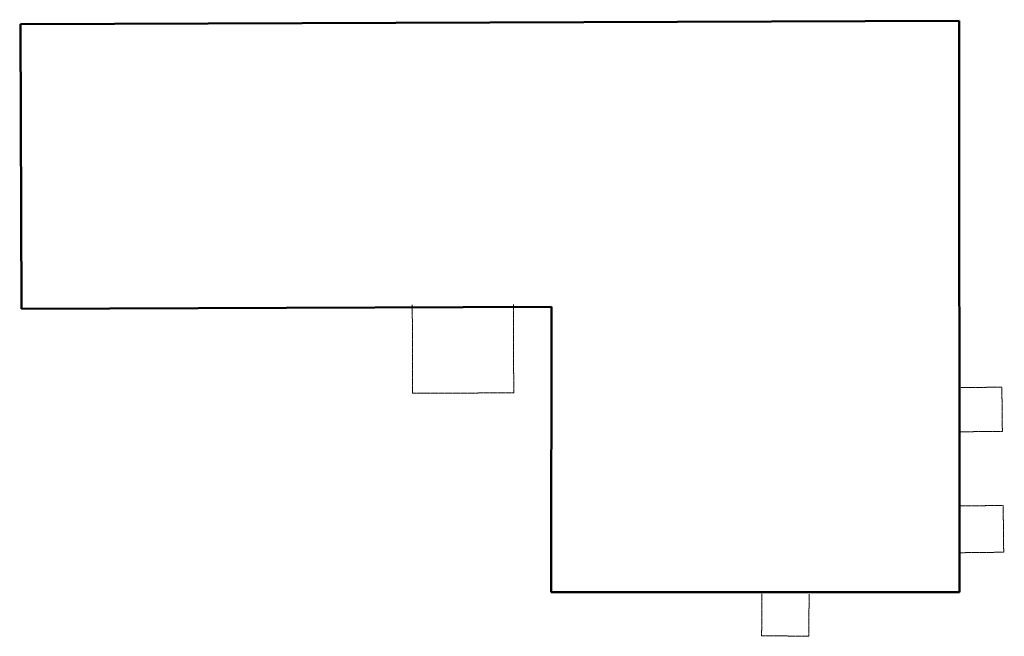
# Model space of a CAD drawing. Header units: centimetres. Extents: x -1 to 10576, y -3885 to 4713.
# Tile 17 of 17: x 8239 to 10576, y 3249 to 4713. Entities that reach past the tile are written whole.
import ezdxf

# ---------------------------------------------------------------- set-up
doc = ezdxf.new("R2010")
doc.units = ezdxf.units.CM
doc.header["$LTSCALE"] = 0.5
doc.linetypes.add('2', pattern=[2, 1.5, -0.5])
doc.layers.add('A_Ściany istniejące', color=9, linetype='Continuous', lineweight=20)
doc.layers.add('BETON', color=7, linetype='2')
doc.layers.add('BUDYNKI_MUROWANE', color=1, linetype='Continuous')

# ---------------------------------------------------------------- blocks, each defined once
blk = doc.blocks.new('budynek PZT')
at = {"layer": 'BETON', "color": 4, "linetype": '2', "lineweight": 18}
for p, q in [((6395.5, -1777), (6396.6, -1987)), ((6636.5, -1985.8), (6635.5, -1775.8)), ((6396.6, -1987), (6636.5, -1985.8)), ((7794.8, -1971), (7692.8, -1972.1)), ((7796.1, -2075.9), (7794.8, -1971)), ((7694.1, -2077.1), (7796.1, -2075.9)), ((7798.2, -2251.9), (7696.2, -2253.1)), ((7799.6, -2362.9), (7798.2, -2251.9)), ((7697.6, -2364.2), (7799.6, -2362.9)), ((7225.9, -2462.2), (7225.4, -2562.2)), ((7337.4, -2562.6), (7337.9, -2462.7)), ((7225.4, -2562.2), (7337.4, -2562.6))]:
    blk.add_line(p, q, dxfattribs=at)
at = {"layer": 'BUDYNKI_MUROWANE', "color": 1, "lineweight": 50}
for p, q in [((5464.8, -1111.7), (7692.2, -1101)), ((5468.1, -1787.2), (5464.8, -1111.7)), ((7692.2, -1101), (7695.1, -2458)), ((6726.2, -1781.1), (5468.1, -1787.2)), ((6726.2, -2459.1), (6726.2, -1781.1)), ((7695.1, -2458), (6726.2, -2459.1))]:
    blk.add_line(p, q, dxfattribs=at)

msp = doc.modelspace()

# ---------------------------------------------------------------- block references
at = {"layer": 'A_Ściany istniejące', "color": 6, "rotation": 359.935}
msp.add_blockref('budynek PZT', (2777.29, 5820.531), dxfattribs=at)

doc.saveas('drawing.dxf')
